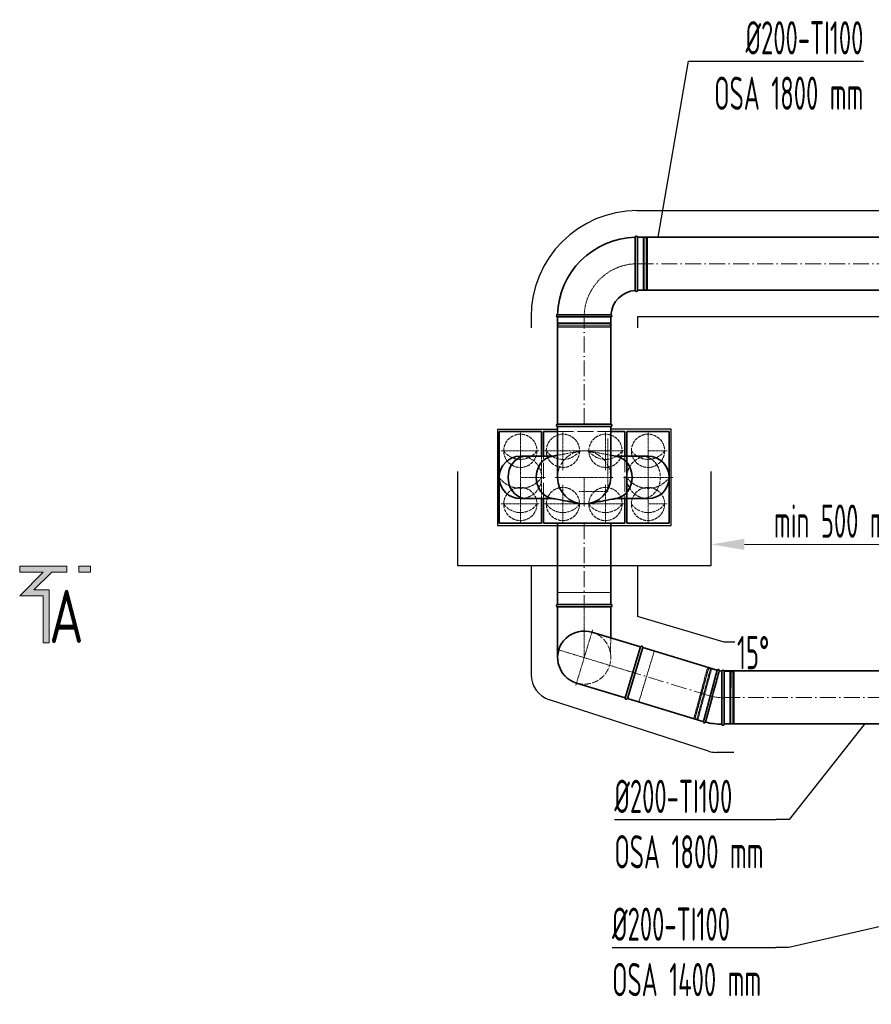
# Model space of a CAD drawing. Header units: millimetres. Extents: x 8221 to 89444, y -105166 to -5578.
# Tile 90 of 118: x 45873 to 49076, y -30603 to -26899. Entities that reach past the tile are written whole.
import ezdxf
from ezdxf.enums import TextEntityAlignment as Align

# ---------------------------------------------------------------- set-up
doc = ezdxf.new("R2010")
doc.units = ezdxf.units.MM
for name, pattern in [('ACAD_ISO02W100', [15, 12, -3]), ('ACAD_ISO10W100', [18, 12, -3, 0, -3]), ('phl_thick', [0])]:
    doc.linetypes.add(name, pattern=pattern)
for name, color, linetype, lineweight in [('UT_KOTY - DIMENZE', 7, 'Continuous', 5), ('VZT_01 SUP (PŘÍVOD) - OBRYS', 5, 'Continuous', 35), ('VZT_02 SUP (PŘÍVOD) - OSA', 5, 'ACAD_ISO10W100', 5), ('VZT_04 SUP (PŘÍVOD) - SKRYTÉ', 5, 'ACAD_ISO02W100', 5), ('VZT_05 ETA (ODVOD) - OBRYS', 6, 'Continuous', 35), ('VZT_06 ETA (ODVOD) - OSA', 6, 'ACAD_ISO10W100', 5), ('VZT_08 ETA (ODVOD) - SKRYTÉ', 6, 'ACAD_ISO02W100', 5), ('VZT_0B ETA (ODVOD)', 6, 'Continuous', 35), ('VZT_50 POPIS - OBECNE', 7, 'Continuous', 13), ('VZT_60_KOTY - DIMENZE', 7, 'Continuous', 5)]:
    doc.layers.add(name, color=color, linetype=linetype, lineweight=lineweight)
doc.layers.add('VZT_03 SUP (PŘÍVOD) - NETISK', color=8, linetype='ACAD_ISO02W100', lineweight=5, plot=False)
doc.layers.add('VZT_07 ETA (ODVOD) - NETISK', color=8, linetype='ACAD_ISO02W100', lineweight=5, plot=False)
doc.layers.add('VZT_IZOLACE - TEPELNÁ', color=6, linetype='IZOLACE TEPELNA')
doc.styles.add('EVORA_125', font='isocp.shx', dxfattribs={"width": 0.6, "height": 125})
doc.styles.add('ISOCP 2.5', font='isocp.shx', dxfattribs={"width": 0.6, "height": 2.5})
doc.styles.get("Standard").update_dxf_attribs({"font": 'arial.ttf'})
doc.linetypes.add('IZOLACE TEPELNA', pattern='A,12.7,-1.5,["T",Standard,S=2.54,R=0,X=0,Y=-1.27],-3', length=17.2)

msp = doc.modelspace()

# ---------------------------------------------------------------- hatches: boundary and pattern name
at = {"layer": 'VZT_50 POPIS - OBECNE'}
h = msp.add_hatch(color=256, dxfattribs=at)
h.dxf.hatch_style = 1
h.paths.add_polyline_path([(45984.5, -29243.5), (45962.3, -29243.5), (45962.3, -29065.7), (45873.4, -29065.7), (45962.3, -28976.8), (45873.4, -28976.8), (45873.4, -28954.6), (46051.2, -28954.6), (46051.2, -28976.8), (45993.7, -28976.8), (45927.1, -29043.5), (45984.5, -29043.5)])
h.paths.add_polyline_path([(46140.1, -28976.8), (46095.7, -28976.8), (46095.7, -28954.6), (46140.1, -28954.6)])

# ---------------------------------------------------------------- linework, layer by layer
for p, q in [((48323.8, -28439.7), (48096.3, -28439.7)), ((48323.8, -28801.6), (48323.8, -28439.7)), ((47896.3, -28441.1), (47669.9, -28441.1)), ((47669.9, -28441.1), (47669.9, -28801.6)), ((47519.9, -28598.7), (47519.9, -28951.6)), ((48473.8, -28951.6), (48473.9, -28598)), ((48473.9, -28598), (48473.9, -28598)), ((47669.9, -28801.6), (48323.8, -28801.6)), ((47519.9, -28951.6), (48473.8, -28951.6))]:
    msp.add_line(p, q)
at = {"layer": 'UT_KOTY - DIMENZE'}
for p, q in [((48473.6, -28759.6), (48473.6, -28935.3)), ((49308.3, -28872.8), (48598.6, -28872.8))]:
    msp.add_line(p, q, dxfattribs=at)
msp.add_solid([(48598.6, -28852), (48598.6, -28893.6), (48473.6, -28872.8)], dxfattribs=at)
at = {"layer": 'VZT_01 SUP (PŘÍVOD) - OBRYS'}
for p, q in [((48188.3, -27817.3), (48188.3, -27717.2)), ((48196.3, -27717.2), (48196.3, -27917.2)), ((47996.3, -28009.2), (47896.3, -28009.2)), ((48096.3, -28017.2), (47896.3, -28017.2)), ((48096.3, -28420.8), (47896.3, -28420.8)), ((47896.3, -28429.8), (47896.3, -28620.8)), ((48096.3, -28429.8), (47896.3, -28429.8)), ((47896.3, -28429.8), (47896.3, -28620.8)), ((48096.3, -28429.8), (47896.3, -28429.8)), ((48096.3, -28429.8), (48096.3, -28620.8)), ((48096.3, -28429.8), (48096.3, -28620.8)), ((47836.3, -28448.3), (47676.3, -28448.3)), ((47676.3, -28448.3), (47676.3, -28793.3)), ((47836.3, -28540.7), (47836.3, -28448.3)), ((48156.3, -28520.8), (48156.3, -28448.3)), ((48156.3, -28448.3), (48316.3, -28448.3)), ((48316.3, -28448.3), (48316.3, -28520.8)), ((47879.7, -28540.7), (47756.3, -28540.7)), ((48236.3, -28540.7), (48112.8, -28540.7)), ((48156.3, -28720.8), (48156.3, -28520.8)), ((48316.3, -28520.8), (48316.3, -28720.8)), ((47879.7, -28700.7), (47756.3, -28700.7)), ((47836.3, -28793.3), (47836.3, -28700.7)), ((48236.3, -28700.7), (48112.8, -28700.7)), ((48156.3, -28793.3), (48156.3, -28720.8)), ((48316.3, -28720.8), (48316.3, -28793.3)), ((47676.3, -28793.3), (47836.3, -28793.3)), ((48316.3, -28793.3), (48156.3, -28793.3))]:
    msp.add_line(p, q, dxfattribs=at)
for points in [[(49540.6, -27717.2), (48196.3, -27717.2)], [(49540.6, -27917.2), (48196.3, -27917.2)], [(47896.3, -28017.2), (47896.3, -28420.8)], [(48096.3, -28017.2), (48096.3, -28420.8)]]:
    msp.add_lwpolyline(points, dxfattribs=at)
for centre, radius, start, end in [((48196.3, -28017.2), 300, 91.5281, 178.4719), ((48192.3, -27717.2), 4, 0, 180), ((48196.3, -28017.2), 100, 94.5812, 175.4188), ((48192.3, -27917.2), 4, 184.5812, 0), ((47896.3, -28013.2), 4, 90, 270), ((48096.3, -28013.2), 4, 270, 85.4188), ((47896.3, -28425.3), 4.5, 90, 270), ((48096.3, -28425.3), 4.5, 270, 90), ((47756.3, -28620.7), 80, 90, 270), ((48236.3, -28620.7), 80, 270, 90), ((47996.1, -28620.8), 100, 180, 0)]:
    msp.add_arc(centre, radius, start, end, dxfattribs=at)
for centre in [(47779.2, -28620.7), (47885.3, -28620.7)]:
    msp.add_ellipse(centre, major_axis=(0, 80), ratio=0.866025, start_param=0.159775, end_param=2.981818, dxfattribs=at)
at = {"layer": 'VZT_01 SUP (PŘÍVOD) - OBRYS', "extrusion": (-4.89496e-17, -2.6306e-16, -1)}
msp.add_ellipse((48107.3, -28620.7), major_axis=(0, 80), ratio=0.866025, start_param=0.159775, end_param=2.981818, dxfattribs=at)
at = {"layer": 'VZT_01 SUP (PŘÍVOD) - OBRYS'}
for points, knots in [([(48188.3, -27817.3), (48188.3, -27829.9), (48188.3, -27842.4), (48188.3, -27866.3), (48188.3, -27877.4), (48188.3, -27896.3), (48188.3, -27903.8), (48188.3, -27914.3), (48188.3, -27917.2), (48188.3, -27917.6), (48188.3, -27917.6), (48188.3, -27917.6)], [157.533456, 157.533456, 157.533456, 157.533456, 195.393508, 195.393508, 234.551342, 234.551342, 273.721472, 273.721472, 312.806301, 312.806301, 315.294186, 315.294186, 315.294186, 315.294186]), ([(48096.6, -28009.3), (48096.6, -28009.3), (48094.4, -28009.3), (48085.4, -28009.3), (48078.5, -28009.3), (48060.7, -28009.3), (48050, -28009.2), (48026.3, -28009.2), (48013.5, -28009.2), (47999.1, -28009.2), (47997.7, -28009.2), (47996.3, -28009.2)], [315.294186, 315.294186, 315.294186, 315.294186, 351.735982, 351.735982, 390.710875, 390.710875, 429.832624, 429.832624, 468.991563, 468.991563, 473.053633, 473.053633, 473.053633, 473.053633]), ([(47874.2, -28541.7), (47875.6, -28541.4), (47877, -28541.2), (47882.5, -28540.2), (47886.6, -28539.4), (47892.6, -28538.3), (47894.4, -28537.9), (47896.3, -28537.6)], [0, 0, 0, 0, 10, 10, 40, 40, 53.321196, 53.321196, 53.321196, 53.321196]), ([(47977.9, -28719), (47976.5, -28718.7), (47975.2, -28718.5), (47969.6, -28717.4), (47965.5, -28716.7), (47948.9, -28713.6), (47936.5, -28711.3), (47907.5, -28705.8), (47890.8, -28702.7), (47874.2, -28699.7)], [0, 0, 0, 0, 10, 10, 40, 40, 130.000003, 130.000003, 250.589306, 250.589306, 250.589306, 250.589306]), ([(48118.3, -28699.7), (48116.9, -28699.9), (48115.5, -28700.2), (48110, -28701.2), (48105.9, -28702), (48089.4, -28705), (48077, -28707.3), (48047.9, -28712.8), (48031.3, -28715.9), (48014.6, -28719)], [0, 0, 0, 0, 10, 10, 40, 40, 130.000005, 130.000005, 250.589308, 250.589308, 250.589308, 250.589308])]:
    msp.add_open_spline(points, degree=3, knots=knots, dxfattribs=at)
msp.add_open_spline([(48096.3, -28537.6), (48103.6, -28539), (48111, -28540.3), (48118.3, -28541.7)], degree=3, dxfattribs=at)
at = {"layer": 'VZT_02 SUP (PŘÍVOD) - OSA', "ltscale": 0.3}
for p, q in [((47756.3, -28448.3), (47756.3, -28520.8)), ((47756.3, -28448.3), (47756.3, -28520.8)), ((48085.6, -28474.4), (48085.6, -28674.4)), ((48236.3, -28448.3), (48236.3, -28520.8)), ((48236.3, -28448.3), (48236.3, -28520.8)), ((47683.8, -28520.8), (47756.3, -28520.8)), ((47683.8, -28520.8), (47756.3, -28520.8)), ((47683.8, -28520.8), (47756.3, -28520.8)), ((47756.3, -28520.8), (47828.8, -28520.8)), ((47756.3, -28593.3), (47756.3, -28520.8)), ((47756.3, -28593.3), (47756.3, -28520.8)), ((47756.3, -28593.3), (47756.3, -28520.8)), ((47756.3, -28520.8), (47828.8, -28520.8)), ((47756.3, -28527.9), (47756.3, -28620.7)), ((48308.8, -28520.8), (48236.3, -28520.8)), ((48236.3, -28593.3), (48236.3, -28520.8)), ((48236.3, -28593.3), (48236.3, -28520.8)), ((48236.3, -28593.3), (48236.3, -28520.8)), ((48308.8, -28520.8), (48236.3, -28520.8)), ((48236.3, -28527.9), (48236.3, -28620.7)), ((47756.3, -28620.7), (47849.1, -28620.7)), ((47756.3, -28713.5), (47756.3, -28620.7)), ((47996.3, -28620.8), (47886.3, -28620.8)), ((47996.3, -28620.8), (48106.3, -28620.8)), ((47996.3, -28620.8), (47996.3, -28730.8)), ((47996.3, -28620.8), (48106.3, -28620.8)), ((47996.3, -28620.8), (47996.3, -28730.8)), ((48236.3, -28620.7), (48143.5, -28620.7)), ((48329.1, -28620.7), (48236.3, -28620.7)), ((48236.3, -28713.5), (48236.3, -28620.7)), ((47756.3, -28648.3), (47756.3, -28720.8)), ((47756.3, -28648.3), (47756.3, -28720.8)), ((48236.3, -28648.3), (48236.3, -28720.8)), ((48085.6, -28674.4), (47975.6, -28674.4)), ((47683.8, -28720.8), (47756.3, -28720.8)), ((47683.8, -28720.8), (47756.3, -28720.8)), ((47756.3, -28720.8), (47828.8, -28720.8)), ((47756.3, -28793.3), (47756.3, -28720.8)), ((47756.3, -28793.3), (47756.3, -28720.8)), ((47756.3, -28720.8), (47828.8, -28720.8)), ((48308.8, -28720.8), (48236.3, -28720.8)), ((48236.3, -28793.3), (48236.3, -28720.8))]:
    msp.add_line(p, q, dxfattribs=at)
msp.add_lwpolyline([(47996.3, -28017.2), (47996.3, -28017.2, -0.414214), (48196.3, -27817.2), (48196.3, -27817.2)], format="xyb", dxfattribs=at)
at = {"layer": 'VZT_02 SUP (PŘÍVOD) - OSA', "ltscale": 5}
for points in [[(48196.3, -27817.2), (49540.6, -27817.2)], [(47996.3, -28420.8), (47996.3, -28017.2)]]:
    msp.add_lwpolyline(points, dxfattribs=at)
at = {"layer": 'VZT_03 SUP (PŘÍVOD) - NETISK', "ltscale": 0.4}
for p, q in [((48218.3, -27718.2), (48196.3, -27718.2)), ((48218.3, -27916.2), (48218.3, -27718.2)), ((48221.8, -27719.2), (48218.3, -27719.2)), ((48221.8, -27917.2), (48221.8, -27717.2)), ((48222.3, -27717.2), (48221.8, -27717.2)), ((48222.3, -27917.2), (48222.3, -27717.2)), ((48229.3, -27719.2), (48222.3, -27719.2)), ((48229.3, -27917.2), (48229.3, -27717.2)), ((48229.8, -27717.2), (48229.3, -27717.2)), ((48229.8, -27917.2), (48229.8, -27717.2)), ((48230.3, -27719.2), (48229.8, -27719.2)), ((48230.3, -27916.2), (48230.3, -27718.2)), ((48234.3, -27718.2), (48230.3, -27718.2)), ((48234.3, -27916.2), (48234.3, -27718.2)), ((48218.3, -27916.2), (48196.3, -27916.2)), ((48221.8, -27915.2), (48218.3, -27915.2)), ((48222.3, -27917.2), (48221.8, -27917.2)), ((48229.3, -27915.2), (48222.3, -27915.2)), ((48229.8, -27917.2), (48229.3, -27917.2)), ((48230.3, -27915.2), (48229.8, -27915.2)), ((48234.3, -27916.2), (48230.3, -27916.2)), ((47897.3, -28017.2), (47897.3, -28039.2)), ((48095.3, -28017.2), (48095.3, -28039.2)), ((48096.3, -28042.7), (47896.3, -28042.7)), ((47896.3, -28042.7), (47896.3, -28043.2)), ((48096.3, -28043.2), (47896.3, -28043.2)), ((48096.3, -28050.2), (47896.3, -28050.2)), ((47896.3, -28050.2), (47896.3, -28050.7)), ((48096.3, -28050.7), (47896.3, -28050.7)), ((48095.3, -28039.2), (47897.3, -28039.2)), ((48095.3, -28051.2), (47897.3, -28051.2)), ((47897.3, -28051.2), (47897.3, -28055.2)), ((48095.3, -28055.2), (47897.3, -28055.2)), ((47898.3, -28039.2), (47898.3, -28042.7)), ((47898.3, -28043.2), (47898.3, -28050.2)), ((47898.3, -28050.7), (47898.3, -28051.2)), ((48094.3, -28039.2), (48094.3, -28042.7)), ((48094.3, -28043.2), (48094.3, -28050.2)), ((48094.3, -28050.7), (48094.3, -28051.2)), ((48095.3, -28051.2), (48095.3, -28055.2)), ((48096.3, -28042.7), (48096.3, -28043.2)), ((48096.3, -28050.2), (48096.3, -28050.7))]:
    msp.add_line(p, q, dxfattribs=at)
at = {"layer": 'VZT_04 SUP (PŘÍVOD) - SKRYTÉ'}
msp.add_line((47836.3, -28700.7), (47836.3, -28540.7), dxfattribs=at)
for centre in [(47756.3, -28520.8), (48236.3, -28520.8), (47756.3, -28720.8), (48236.3, -28720.8)]:
    msp.add_circle(centre, 62.5, dxfattribs=at)
for centre, radius, start, end in [((47756.3, -28476.4), 76.7, 215.4307, 324.5693), ((47756.3, -28620.7), 80, 270, 90), ((48236.3, -28620.7), 80, 90, 270), ((48236.3, -28476.4), 76.7, 215.4307, 324.5693), ((47756.3, -28563.8), 98.2, 215.4307, 324.5693), ((48236.3, -28563.8), 98.2, 215.4307, 324.5693), ((47756.3, -28676.4), 76.7, 215.4307, 324.5693), ((48236.3, -28676.4), 76.7, 215.4307, 324.5693)]:
    msp.add_arc(centre, radius, start, end, dxfattribs=at)
at = {"layer": 'VZT_04 SUP (PŘÍVOD) - SKRYTÉ', "ltscale": 2}
msp.add_arc((47996.1, -28620.8), 100, 0, 180, dxfattribs=at)
at = {"layer": 'VZT_04 SUP (PŘÍVOD) - SKRYTÉ', "extrusion": (-4.89496e-17, -2.6306e-16, -1)}
msp.add_ellipse((48213.4, -28620.7), major_axis=(0, 80), ratio=0.866025, start_param=0.159775, end_param=2.981818, dxfattribs=at)
at = {"layer": 'VZT_04 SUP (PŘÍVOD) - SKRYTÉ'}
for points, knots in [([(47896.3, -28537.6), (47906.8, -28535.6), (47917.4, -28533.7), (47944.6, -28528.6), (47961.3, -28525.5), (47977.9, -28522.4)], [53.321196, 53.321196, 53.321196, 53.321196, 130.000005, 130.000005, 250.589308, 250.589308, 250.589308, 250.589308]), ([(48014.6, -28522.4), (48016, -28522.6), (48017.4, -28522.9), (48022.9, -28523.9), (48027, -28524.7), (48043.6, -28527.8), (48056, -28530.1), (48077.7, -28534.1), (48087, -28535.9), (48096.3, -28537.6)], [0, 0, 0, 0, 10, 10, 40, 40, 130.000003, 130.000003, 197.268038, 197.268038, 197.268038, 197.268038])]:
    msp.add_open_spline(points, degree=3, knots=knots, dxfattribs=at)
at = {"layer": 'VZT_05 ETA (ODVOD) - OBRYS'}
for p, q in [((48096.3, -29098.7), (47896.3, -29098.7)), ((47896.3, -29107.7), (47896.4, -29298.7)), ((48096.3, -29107.7), (47896.3, -29107.7)), ((48096.3, -29107.7), (48096.3, -29224.5)), ((48496.5, -29346.2), (48444.6, -29539.3)), ((48522.4, -29349.6), (48522.2, -29549.6)), ((48478.3, -29444.7), (48452.3, -29541.4)), ((48514.3, -29449.5), (48514.2, -29549.6))]:
    msp.add_line(p, q, dxfattribs=at)
for points in [[(47896.3, -29098.7), (47896.3, -28793.2)], [(48096.3, -29098.7), (48096.3, -28793.2)], [(48208.2, -29258.5), (48025.4, -29203)], [(48150.1, -29449.9), (48208.2, -29258.5)], [(48158.7, -29452.5), (48216.8, -29261.1)], [(48216.8, -29261.1), (48496.6, -29346.2)], [(49872.8, -29348.1), (48522.2, -29348.1)], [(48150.1, -29449.9), (47967.3, -29394.4)], [(48158.6, -29452.5), (48438.4, -29537.5)], [(49872.8, -29548.1), (48522.2, -29548.1)]]:
    msp.add_lwpolyline(points, dxfattribs=at)
for centre, radius, start, end in [((47896.3, -29103.2), 4.5, 90.0232, 270.0232), ((48096.3, -29103.2), 4.5, 270.0232, 90.0232), ((47996.4, -29298.5), 100, 73.1108, 253.1108), ((48212.5, -29259.8), 4.5, 343.1108, 163.1108), ((48500.4, -29347.2), 4, 349.5162, 164.935), ((48522.5, -29249.6), 100, 259.5162, 265.3538), ((48518.4, -29349.6), 4, 359.935, 175.3538), ((48154.4, -29451.2), 4.5, 163.1108, 343.1108), ((48448.4, -29540.3), 4, 164.935, 344.935), ((48522.5, -29249.6), 300, 256.463, 268.4069), ((48518.2, -29549.6), 4, 179.935, 359.935)]:
    msp.add_arc(centre, radius, start, end, dxfattribs=at)
for points, knots in [([(48504.3, -29347.9), (48504.3, -29347.9), (48503.8, -29350.1), (48501.4, -29358.7), (48499.6, -29365.4), (48495, -29382.6), (48492.2, -29392.9), (48486.1, -29415.9), (48482.7, -29428.2), (48479, -29442.1), (48478.7, -29443.4), (48478.3, -29444.7)], [315.294186, 315.294186, 315.294186, 315.294186, 351.735982, 351.735982, 390.710875, 390.710875, 429.832624, 429.832624, 468.991563, 468.991563, 473.053633, 473.053633, 473.053633, 473.053633]), ([(48514.3, -29449.5), (48514.3, -29436.9), (48514.3, -29424.4), (48514.4, -29400.5), (48514.4, -29389.4), (48514.4, -29370.6), (48514.4, -29363), (48514.4, -29352.5), (48514.4, -29349.6), (48514.4, -29349.3), (48514.4, -29349.3), (48514.4, -29349.3)], [157.533456, 157.533456, 157.533456, 157.533456, 195.393508, 195.393508, 234.551342, 234.551342, 273.721472, 273.721472, 312.806301, 312.806301, 315.294186, 315.294186, 315.294186, 315.294186])]:
    msp.add_open_spline(points, degree=3, knots=knots, dxfattribs=at)
at = {"layer": 'VZT_06 ETA (ODVOD) - OSA', "ltscale": 0.3}
for p, q in [((47916.3, -28448.3), (47916.3, -28520.8)), ((47916.3, -28448.3), (47916.3, -28520.8)), ((48076.3, -28448.3), (48076.3, -28520.8)), ((48076.3, -28448.3), (48076.3, -28520.8)), ((47843.8, -28520.8), (47916.3, -28520.8)), ((47843.8, -28520.8), (47916.3, -28520.8)), ((47843.8, -28520.8), (47916.3, -28520.8)), ((47849.3, -28520.8), (47921.8, -28520.8)), ((47916.3, -28520.8), (47988.8, -28520.8)), ((47916.3, -28593.3), (47916.3, -28520.8)), ((47916.3, -28593.3), (47916.3, -28520.8)), ((47916.3, -28593.3), (47916.3, -28520.8)), ((47916.3, -28520.8), (47988.8, -28520.8)), ((47921.8, -28520.8), (47994.3, -28520.8)), ((48076.3, -28520.8), (48003.8, -28520.8)), ((48076.3, -28520.8), (48003.8, -28520.8)), ((48003.8, -28520.8), (48076.3, -28520.8)), ((48076.3, -28520.8), (48003.8, -28520.8)), ((48076.3, -28520.8), (48003.8, -28520.8)), ((48076.3, -28520.8), (48003.8, -28520.8)), ((48076.3, -28593.3), (48076.3, -28520.8)), ((48076.3, -28593.3), (48076.3, -28520.8)), ((48148.8, -28520.8), (48076.3, -28520.8)), ((48076.3, -28593.3), (48076.3, -28520.8)), ((48148.8, -28520.8), (48076.3, -28520.8)), ((48076.3, -28593.3), (48076.3, -28520.8)), ((47916.3, -28648.3), (47916.3, -28720.8)), ((47916.3, -28648.3), (47916.3, -28720.8)), ((48076.3, -28648.3), (48076.3, -28720.8)), ((47843.8, -28720.8), (47916.3, -28720.8)), ((47843.8, -28720.8), (47916.3, -28720.8)), ((47916.3, -28720.8), (47988.8, -28720.8)), ((47916.3, -28793.3), (47916.3, -28720.8)), ((47916.3, -28793.3), (47916.3, -28720.8)), ((47916.3, -28720.8), (47988.8, -28720.8)), ((48003.8, -28720.8), (48076.3, -28720.8)), ((48076.3, -28720.8), (48148.8, -28720.8)), ((48076.3, -28793.3), (48076.3, -28720.8)), ((47996.3, -29098.7), (47996.4, -29298.7))]:
    msp.add_line(p, q, dxfattribs=at)
at = {"layer": 'VZT_06 ETA (ODVOD) - OSA', "ltscale": 5}
for points in [[(47996.3, -28793.2), (47996.3, -29098.7)], [(48467.5, -29441.9), (48187.7, -29356.8)], [(48522.2, -29448.1), (49872.8, -29448.1)]]:
    msp.add_lwpolyline(points, dxfattribs=at)
at = {"layer": 'VZT_06 ETA (ODVOD) - OSA', "ltscale": 0.3}
for points in [[(47996.4, -29298.7), (48028.3, -29193.4)], [(47996.4, -29298.7), (47891.1, -29266.7)], [(47996.4, -29298.7), (47964.4, -29403.9)], [(48187.7, -29356.8), (47996.4, -29298.7)]]:
    msp.add_lwpolyline(points, dxfattribs=at)
msp.add_lwpolyline([(48470.6, -29442.7), (48470.6, -29442.7, 0.065543), (48522.3, -29449.6, 0.065543)], format="xyb", dxfattribs=at)
at = {"layer": 'VZT_07 ETA (ODVOD) - NETISK', "ltscale": 0.4}
for p, q in [((48096.2, -29053.7), (47896.3, -29053.7)), ((47896.3, -29053.7), (47896.3, -29098.7)), ((48096.3, -29098.7), (48096.2, -29053.7)), ((48459.6, -29337.3), (48408.1, -29528.5)), ((48463.5, -29338.3), (48412, -29529.5)), ((48464.2, -29337.5), (48412.2, -29530.6)), ((48464.7, -29337.6), (48412.7, -29530.7)), ((48471.4, -29339.4), (48419.5, -29532.5)), ((48471.9, -29339.6), (48419.9, -29532.7)), ((48475, -29341.4), (48423.6, -29532.6)), ((48463.5, -29338.3), (48459.6, -29337.3)), ((48463.7, -29339.4), (48463.2, -29339.3)), ((48464.7, -29337.6), (48464.2, -29337.5)), ((48470.9, -29341.4), (48464.2, -29339.5)), ((48471.9, -29339.6), (48471.4, -29339.4)), ((48474.8, -29342.4), (48471.4, -29341.5)), ((48496.3, -29347.1), (48475, -29341.4)), ((48544.4, -29350.6), (48522.4, -29350.6)), ((48544.4, -29350.6), (48544.2, -29548.6)), ((48547.9, -29351.6), (48544.4, -29351.6)), ((48547.9, -29349.6), (48547.7, -29549.6)), ((48548.4, -29349.6), (48547.9, -29349.6)), ((48548.4, -29349.6), (48548.2, -29549.6)), ((48555.4, -29351.7), (48548.4, -29351.6)), ((48555.4, -29349.7), (48555.2, -29549.7)), ((48555.9, -29349.7), (48555.4, -29349.7)), ((48555.9, -29349.7), (48555.7, -29549.7)), ((48556.4, -29351.7), (48555.9, -29351.7)), ((48556.4, -29350.7), (48556.2, -29548.7)), ((48560.4, -29350.7), (48556.4, -29350.7)), ((48560.4, -29350.7), (48560.2, -29548.7)), ((48412, -29529.5), (48408.1, -29528.5)), ((48412.7, -29528.7), (48412.2, -29528.5)), ((48412.7, -29530.7), (48412.2, -29530.6)), ((48420, -29530.6), (48413.2, -29528.8)), ((48419.9, -29532.7), (48419.5, -29532.5)), ((48423.8, -29531.7), (48420.5, -29530.7)), ((48444.8, -29538.3), (48423.6, -29532.6)), ((48544.2, -29548.6), (48522.2, -29548.6)), ((48547.7, -29547.6), (48544.2, -29547.6)), ((48548.2, -29549.6), (48547.7, -29549.6)), ((48555.2, -29547.7), (48548.2, -29547.6)), ((48555.7, -29549.7), (48555.2, -29549.7)), ((48556.2, -29547.7), (48555.7, -29547.7)), ((48560.2, -29548.7), (48556.2, -29548.7))]:
    msp.add_line(p, q, dxfattribs=at)
msp.add_lwpolyline([(48158.7, -29452.5), (48201.7, -29465.6), (48259.8, -29274.2), (48216.8, -29261.1)], dxfattribs=at)
at = {"layer": 'VZT_08 ETA (ODVOD) - SKRYTÉ', "ltscale": 5}
for p, q in [((47896.3, -28448.3), (48096.3, -28448.3)), ((47843.8, -28700.7), (47843.8, -28540.7)), ((48148.8, -28540.7), (48148.8, -28700.7))]:
    msp.add_line(p, q, dxfattribs=at)
at = {"layer": 'VZT_08 ETA (ODVOD) - SKRYTÉ'}
msp.add_line((48096.3, -29224.5), (48094.8, -29280.6), dxfattribs=at)
for centre in [(47916.3, -28520.8), (48076.3, -28520.8), (47916.3, -28720.8), (47916.3, -28720.8), (48076.3, -28720.8), (48076.3, -28720.8)]:
    msp.add_circle(centre, 62.5, dxfattribs=at)
for centre in [(47916.3, -28476.4), (48076.3, -28476.4), (47916.3, -28676.4), (48076.3, -28676.4)]:
    msp.add_arc(centre, 76.7, 215.4307, 324.5693, dxfattribs=at)
at = {"layer": 'VZT_08 ETA (ODVOD) - SKRYTÉ', "ltscale": 2}
msp.add_arc((47996.4, -29298.5), 100, 253.1108, 73.1108, dxfattribs=at)
at = {"layer": 'VZT_0B ETA (ODVOD)'}
for p, q in [((47843.8, -28540.7), (47843.8, -28448.3)), ((47843.8, -28448.3), (47896.3, -28448.3)), ((48096.3, -28448.3), (48148.8, -28448.3)), ((48148.8, -28448.3), (48148.8, -28540.7)), ((47843.8, -28793.3), (47843.8, -28700.7)), ((48148.8, -28700.7), (48148.8, -28793.3)), ((48148.8, -28793.3), (47843.8, -28793.3)), ((48438.4, -29537.5), (48444.6, -29539.3))]:
    msp.add_line(p, q, dxfattribs=at)
at = {"layer": 'VZT_50 POPIS - OBECNE'}
for points in [[(45962.3, -29243.5), (45984.5, -29243.5), (45984.5, -29043.5), (45927.1, -29043.5), (45993.7, -28976.8), (46051.2, -28976.8), (46051.2, -28954.6), (45873.4, -28954.6), (45873.4, -28976.8)], [(46095.7, -28976.8), (46140.1, -28976.8), (46140.1, -28954.6), (46095.7, -28954.6), (46095.7, -28976.8)], [(45873.4, -28976.8), (45962.3, -28976.8)], [(45962.3, -28976.8), (45873.4, -29065.7), (45962.3, -29065.7), (45962.3, -29243.5)]]:
    msp.add_lwpolyline(points, dxfattribs=at)
at = {"layer": 'VZT_60_KOTY - DIMENZE', "linetype": 'ByBlock', "lineweight": -2}
for p, q in [((48388.6, -27055.1), (48438.6, -27055.1)), ((48767.6, -29908), (48717.6, -29908)), ((48766.4, -30388.7), (48716.4, -30388.7))]:
    msp.add_line(p, q, dxfattribs=at)
for points in [[(48274.7, -27717.2), (48388.6, -27055.1)], [(48438.6, -27055.1), (49046.3, -27055.1)], [(49049.7, -29550.5), (48767.6, -29908)], [(48109.8, -29908), (48717.6, -29908)], [(49642.2, -30187.8), (48766.4, -30388.7)], [(48101.2, -30388.7), (48716.4, -30388.7)]]:
    msp.add_lwpolyline(points, dxfattribs=at)
at = {"layer": 'VZT_IZOLACE - TEPELNÁ', "ltscale": 0.5}
for p, q in [((48194.7, -27617.3), (49543, -27617.1)), ((47796.3, -28017.2), (47796.3, -28058.1)), ((49540.6, -28017.2), (48196.3, -28017.2)), ((48196.3, -28017.2), (48196.3, -28058.1)), ((47796.3, -28951.6), (47796.3, -29361.9)), ((48196.2, -28951.6), (48196.2, -29144.1)), ((48522.4, -29241), (48196.2, -29144.1)), ((48562.2, -29241), (48522.4, -29241)), ((48463.1, -29650.3), (47865.5, -29457)), ((48558.9, -29655.1), (48493.9, -29655.1))]:
    msp.add_line(p, q, dxfattribs=at)
for centre, radius, start, end in [((48196.3, -28017.2), 400, 90, 180), ((47896.3, -29361.9), 100, 180, 252.0804), ((48493.9, -29555.1, 0), 100, 252.0804, 270)]:
    msp.add_arc(centre, radius, start, end, dxfattribs=at)

# ---------------------------------------------------------------- texts
at = {"layer": 'UT_KOTY - DIMENZE', "insert": (48953.5, -28785.3), "char_height": 125, "attachment_point": 5, "style": 'ISOCP 2.5'}
msp.add_mtext('min 500 mm', dxfattribs=at)
at = {"layer": 'VZT_50 POPIS - OBECNE', "style": 'EVORA_125', "width": 0.8}
msp.add_attdef('A', text='A', height=200, dxfattribs=at).set_placement((45984.5, -29303.5), align=Align.BOTTOM_LEFT)
at = {"layer": 'VZT_60_KOTY - DIMENZE', "style": 'EVORA_125', "width": 0.6}
msp.add_text('15°', height=125, dxfattribs=at).set_placement((48570.9, -29342.2))
at = {"layer": 'VZT_60_KOTY - DIMENZE', "linetype": 'phl_thick', "char_height": 125, "style": 'EVORA_125'}
for s, insert, attachment_point in [('%%C200-TI100\\POSA 1800\\~mm', (49046.3, -26905.1), 3), ('%%C200-TI100\\POSA 1800\\~mm', (48109.8, -29758), 1), ('%%C200-TI100\\POSA 1400\\~mm', (48101.2, -30238.7), 1)]:
    msp.add_mtext(s, dxfattribs=dict(at, insert=insert, attachment_point=attachment_point))

doc.saveas('drawing.dxf')
